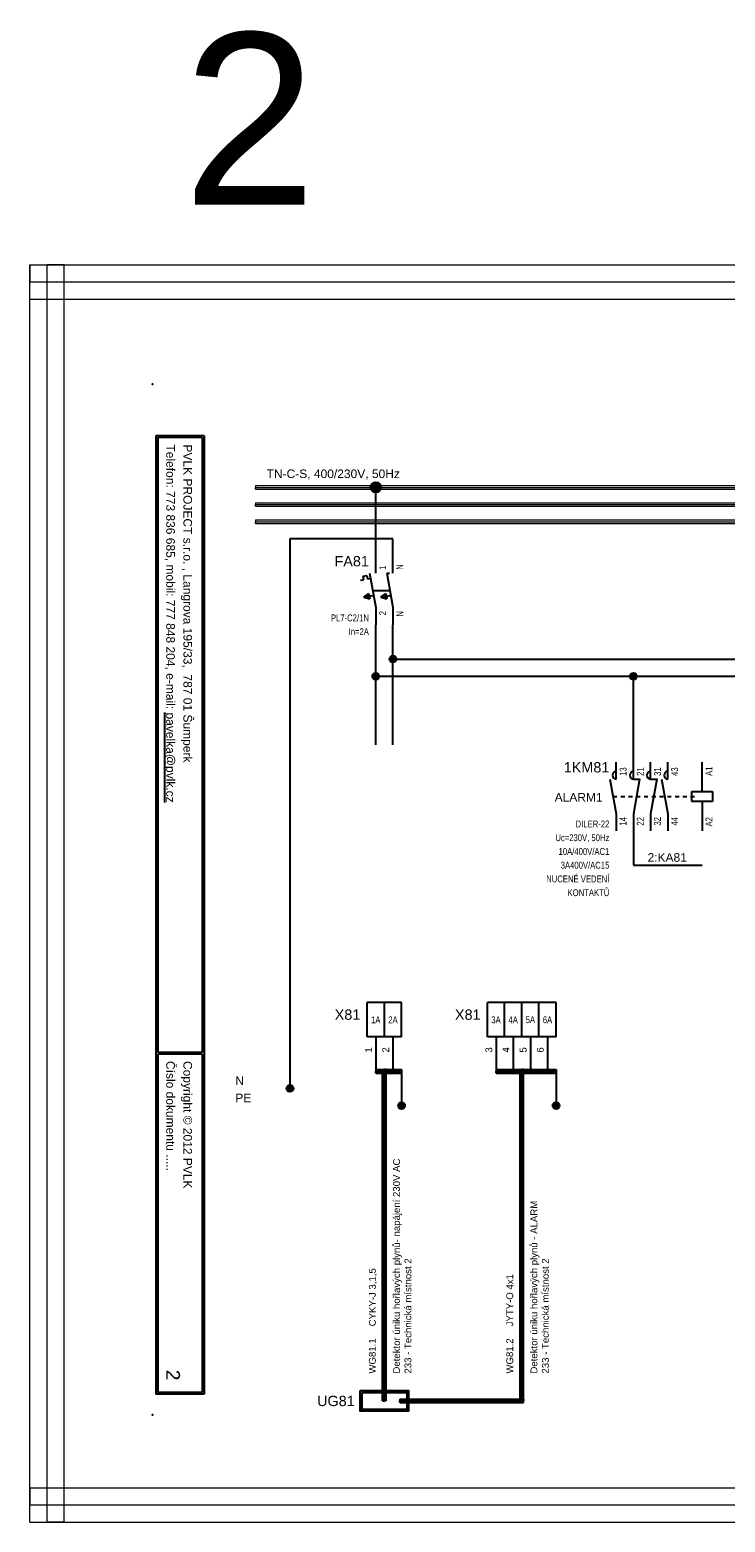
# Model space of a CAD drawing. Extents: x -9616 to -6735, y 5485 to 6008.
# Tile 4 of 15: x -9116 to -8913, y 5574 to 6008. Entities that reach past the tile are written whole.
import ezdxf
from ezdxf.enums import TextEntityAlignment as Align

# ---------------------------------------------------------------- set-up
doc = ezdxf.new("R2010")
doc.units = 0
doc.header["$MEASUREMENT"] = 0
doc.linetypes.add('DASHED', pattern=[0.564444, 0.282222, -0.282222])
doc.linetypes.add('ČERCHOVANÁ2', pattern=[11, 8, -1, 1, -1])
for name, color, linetype in [('1-KRESBA', 7, 'Continuous'), ('__10-Popisy', 220, 'Continuous'), ('__Bílá', 7, 'Continuous'), ('__Oranžová', 30, 'Continuous'), ('__Rudá 010', 10, 'Continuous'), ('__Svmodrá', 4, 'Continuous'), ('__Vínová 220', 220, 'Continuous'), ('__Zelená', 3, 'Continuous'), ('__Černá 250', 7, 'Continuous')]:
    doc.layers.add(name, color=color, linetype=linetype)
doc.styles.add('Arial', font='arial.ttf')
doc.styles.add('GENERATED_STYLE_1', font='arial.ttf')

# ---------------------------------------------------------------- blocks, each defined once
blk = doc.blocks.new('BLK_Razítko_malé_pro_rozváděče')
at = {"layer": '__Bílá'}
for p, q in [((15, -1), (15, -20)), ((15, -1), (294, -1)), ((15.5, -1.5), (15.5, -19.5)), ((15.5, -1.5), (184.5, -1.5)), ((184.5, -1.5), (184.5, -19.5)), ((185, -1.5), (185, -19.5)), ((185, -1.5), (293.5, -1.5)), ((293.5, -19.5), (293.5, -1.5)), ((294, -20), (294, -1)), ((15, -20), (294, -20)), ((15.5, -19.5), (184.5, -19.5)), ((185, -19.5), (293.5, -19.5)), ((15, -405), (15, -419)), ((15, -405), (294, -405)), ((15.5, -405.5), (15.5, -418.5)), ((15.5, -405.5), (194.5, -405.5)), ((194.5, -405.5), (194.5, -418.5)), ((195, -405.5), (195, -418.5)), ((195, -405.5), (293.5, -405.5)), ((293.5, -405.5), (293.5, -418.5)), ((294, -405), (294, -419)), ((15, -419), (294, -419)), ((15.5, -418.5), (194.5, -418.5)), ((195, -418.5), (293.5, -418.5))]:
    blk.add_line(p, q, dxfattribs=at)
for p in [(0, 0), (300, 0), (0, -420), (300, -420)]:
    blk.add_point(p, dxfattribs=at)
at = {"layer": '__Bílá', "style": 'Arial'}
for s, height, p in [('Dokument', 2.5, (187, -7)), ('-', 3, (38, -7)), ('-', 3, (210.5, -7)), ('SO/PS', 2.5, (17.5, -12)), ('-', 3, (38, -12)), ('Vypracoval', 2.5, (187, -12)), ('-', 3, (210.5, -12)), ('Investor', 2.5, (17.5, -17)), ('-', 3, (38, -17)), ('Datum', 2.5, (187, -17)), ('-', 3, (210.5, -17)), ('PVLK PROJECT s.r.o. , Langrova 195/33,  787 01 Šumperk', 2.5, (17.5, -411)), ('Copyright © 2012 PVLK', 2.5, (197, -411)), ('Telefon: 773 836 685, mobil: 777 848 204, e-mail: %%Upavelka@pvlk.cz', 2.5, (17.5, -416)), ('Číslo dokumentu .....', 2.5, (197, -416))]:
    blk.add_text(s, height=height, dxfattribs=at).set_placement(p)
at = {"layer": '__Vínová 220', "char_height": 2.5, "attachment_point": 7, "style": 'Arial'}
for s, insert in [('715 0908', (17.5, -7)), ('Rozšíření výrobního areálu firmy PLASTKON PRODUCT, S.R.O.', (42.5, -7.75)), ('R1 – Rozváděč administrativní části 1NP', (215, -7.75)), ('SO 02 - Novostavba skladovací haly s administrativní budovou', (42.5, -12.75)), ('Miroslav Pavelka', (215, -12.75)), ('Plastkon product, s.r.o., Hlavní 147, Mikulovice 790 84', (42.5, -17.75)), ('06/2016', (215, -17.75))]:
    blk.add_mtext(s, dxfattribs=dict(at, insert=insert))
at = {"layer": '__Vínová 220', "style": 'Arial'}
blk.add_attdef('ČÍSLO', text='', height=4, dxfattribs=at).set_placement((290, -416), align=Align.RIGHT)
blk = doc.blocks.new('L0001A02')
at = {"linetype": 'Continuous'}
h = blk.add_hatch(color=256, dxfattribs=at)
edge = h.paths.add_edge_path()
edge.add_arc((0, 0), 1.5, 0, 360)
blk.add_circle((0, 0), 1.5)
blk = doc.blocks.new('V0085A01')
h = blk.add_hatch(color=256)
edge = h.paths.add_edge_path()
edge.add_arc((0, 0), 1, 0, 360)
blk.add_circle((0, 0), 1)
blk = doc.blocks.new('V0109A04')
for p, q in [((2.5, 5), (-2.5, 5)), ((-2.5, -5), (-2.5, 5)), ((7.5, 5), (2.5, 5)), ((2.5, -5), (2.5, 5)), ((12.5, 5), (7.5, 5)), ((7.5, -5), (7.5, 5)), ((17.5, 5), (12.5, 5)), ((12.5, -5), (12.5, 5)), ((17.5, -5), (17.5, 5)), ((2.5, -5), (-2.5, -5)), ((7.5, -5), (2.5, -5)), ((12.5, -5), (7.5, -5)), ((17.5, -5), (12.5, -5))]:
    blk.add_line(p, q)
at = {"style": 'Arial'}
blk.add_attdef('POPIS', text='', height=3, dxfattribs=at).set_placement((-4.5, 0), align=Align.RIGHT)
at = {"style": 'Arial', "width": 0.8}
for tag, p in [('S1', (0, 0)), ('S2', (5, 0)), ('S3', (10, 0)), ('S4', (15, 0))]:
    blk.add_attdef(tag, text='', height=2, dxfattribs=at).set_placement(p, align=Align.MIDDLE)
blk = doc.blocks.new('V0109A02')
for p, q in [((0, 0), (0, 10)), ((5, 10), (0, 10)), ((5, 0), (5, 10)), ((10, 10), (5, 10)), ((10, 0), (10, 10)), ((5, 0), (0, 0)), ((10, 0), (5, 0))]:
    blk.add_line(p, q)
at = {"style": 'Arial'}
blk.add_attdef('POPIS', text='', height=3, dxfattribs=at).set_placement((-2, 5), align=Align.RIGHT)
at = {"style": 'Arial', "width": 0.8}
for tag, p in [('S1', (2.5, 5)), ('S2', (7.5, 5))]:
    blk.add_attdef(tag, text='', height=2, dxfattribs=at).set_placement(p, align=Align.MIDDLE)
blk = doc.blocks.new('FEVA0404')
h = blk.add_hatch(color=256)
h.paths.add_polyline_path([(-3.5, -2), (-1.92, -1.71), (-2.06, -0.92)])
h.paths.add_polyline_path([(-1.77, -2.5), (-1.92, -1.71), (-3.5, -2)])
h = blk.add_hatch(color=256)
h.paths.add_polyline_path([(1.5, -2), (3.08, -1.71), (2.94, -0.92)])
h.paths.add_polyline_path([(3.23, -2.5), (3.08, -1.71), (1.5, -2)])
for p, q in [((0, 5), (0, 10)), ((5, 5), (5, 10)), ((-3.75, 4.14), (-2.56, 4.35)), ((-2.56, 4.35), (-2.38, 3.34)), ((-1.82, 5), (0, -5)), ((3.18, 5), (4, 5)), ((3.18, 5), (5, -5)), ((-4.45, 2.96), (-3.57, 3.12)), ((-3.75, 4.14), (-3.57, 3.12)), ((-2.38, 3.34), (-1.54, 3.49)), ((-0.91, 0), (4.09, 0)), ((-3.5, -2), (-2.06, -0.92)), ((-3.5, -2), (-0.64, -1.48)), ((-3.5, -2), (-1.77, -2.5)), ((-2.06, -0.92), (-1.77, -2.5)), ((1.5, -2), (2.94, -0.92)), ((1.5, -2), (4.36, -1.48)), ((1.5, -2), (3.23, -2.5)), ((2.94, -0.92), (3.23, -2.5)), ((0, -5), (0, -10)), ((5, -5), (5, -10))]:
    blk.add_line(p, q)
at = {"style": 'Arial'}
blk.add_attdef('POPIS', text='', height=3, dxfattribs=at).set_placement((-2, 7), align=Align.RIGHT)
at = {"style": 'Arial', "width": 0.8}
for tag, p in [('NO1', (3, 6)), ('NO2', (8, 6))]:
    blk.add_attdef(tag, p, '', height=2, rotation=90, dxfattribs=at)
for tag, p in [('TYP', (-2, -9)), ('PROUD', (-2, -13)), ('DOPLŇ1', (-2, -17)), ('DOPLŇ2', (-2, -21))]:
    blk.add_attdef(tag, text='', height=2, dxfattribs=at).set_placement(p, align=Align.RIGHT)
for tag, p in [('CO1', (3, -6)), ('CO2', (8, -6))]:
    blk.add_attdef(tag, text='', height=2, rotation=90, dxfattribs=at).set_placement(p, align=Align.RIGHT)
blk = doc.blocks.new('DILER-22')
for p, q in [((0, 5), (0, 10)), ((5, 5), (5, 10)), ((10, 5), (10, 10)), ((15, 5), (15, 10)), ((25, 1.5), (25, 10)), ((-1.82, 5), (0, -5)), ((6.82, 5), (5, -5)), ((5, 5), (7, 5)), ((11.82, 5), (10, -5)), ((10, 5), (12, 5)), ((13.18, 5), (15, -5)), ((22, 1.5), (28, 1.5)), ((22, -1.5), (22, 1.5)), ((28, 1.5), (28, -1.5)), ((28, -1.5), (22, -1.5)), ((25, -1.5), (25, -10)), ((0, -5), (0, -10)), ((5, -5), (5, -10)), ((10, -5), (10, -10)), ((15, -5), (15, -10))]:
    blk.add_line(p, q)
at = {"linetype": 'DASHED', "ltscale": 4}
blk.add_line((-0.91, 0), (23.5, 0), dxfattribs=at)
for centre in [(0.15, 6.2), (5.15, 6.2), (10.15, 6.2), (15.15, 6.2)]:
    blk.add_arc(centre, 1.21, 97.3062, 262.6938)
at = {"style": 'Arial'}
blk.add_attdef('POPIS', text='', height=3, dxfattribs=at).set_placement((-2, 7), align=Align.RIGHT)
at = {"style": 'Arial', "width": 0.8}
for tag, p in [('NO1', (3, 6)), ('NC2', (8, 6)), ('NC3', (13, 6)), ('NO4', (18, 6)), ('A1', (28, 6))]:
    blk.add_attdef(tag, p, '', height=2, rotation=90, dxfattribs=at)
for tag, p in [('TYP', (-2, -9)), ('CÍVKA', (-2, -13)), ('AC1(PROUD)', (-2, -17)), ('AC3(VÝKON)', (-2, -21)), ('DOPLŇ1', (-2, -25)), ('DOPLŇ2', (-2, -29))]:
    blk.add_attdef(tag, text='', height=2, dxfattribs=at).set_placement(p, align=Align.RIGHT)
for tag, p in [('CO1', (3, -6)), ('CO2', (8, -6)), ('CO3', (13, -6)), ('CO4', (18, -6)), ('A2', (28, -6))]:
    blk.add_attdef(tag, text='', height=2, rotation=90, dxfattribs=at).set_placement(p, align=Align.RIGHT)

msp = doc.modelspace()

# ---------------------------------------------------------------- hatches: boundary and pattern name
at = {"layer": '__Černá 250'}
h = msp.add_hatch(color=256, dxfattribs=at)
h.paths.add_polyline_path([(-9005.5, 5606.03), (-9005.5, 5612.03), (-9019.5, 5612.03), (-9019.5, 5606.03)])
h.paths.add_polyline_path([(-9006, 5606.53), (-9006, 5611.53), (-9019, 5611.53), (-9019, 5606.53)], flags=16)

# ---------------------------------------------------------------- linework, layer by layer
at = {"layer": '1-KRESBA'}
for p, q in [((-9015, 5855), (-9015, 5875)), ((-9010, 5860), (-9040, 5860)), ((-9040, 5860), (-9040, 5700)), ((-9010, 5855), (-9010, 5860)), ((-9015, 5800), (-9015, 5835)), ((-9010, 5800), (-9010, 5835)), ((-9010, 5825), (-8690, 5825)), ((-9015, 5820), (-8690, 5820)), ((-8940, 5795), (-8940, 5820)), ((-8940, 5775), (-8940, 5765)), ((-8940, 5765), (-8920, 5765)), ((-9015, 5715), (-9015, 5705)), ((-9010, 5715), (-9010, 5705)), ((-8980, 5715), (-8980, 5705)), ((-8975, 5715), (-8975, 5705)), ((-8970, 5715), (-8970, 5705)), ((-8965, 5715), (-8965, 5705)), ((-9015, 5705.5), (-9015, 5705)), ((-9015, 5705.5), (-9007.5, 5705.5)), ((-9015, 5704.5), (-9015, 5705)), ((-9015, 5705), (-9007.5, 5705)), ((-9015, 5704.5), (-9007.5, 5704.5)), ((-9013, 5609.03), (-9013, 5705.5)), ((-9013, 5705.5), (-9012.5, 5705.5)), ((-9012.5, 5609.03), (-9012.5, 5705.5)), ((-9012, 5705.5), (-9012.5, 5705.5)), ((-9012, 5609.03), (-9012, 5705.5)), ((-9007.5, 5705.5), (-9007.5, 5705)), ((-9007.5, 5704.5), (-9007.5, 5705)), ((-9007.5, 5705), (-9007.5, 5695)), ((-8980, 5705.5), (-8980, 5705)), ((-8980, 5705.5), (-8962.5, 5705.5)), ((-8980, 5704.5), (-8980, 5705)), ((-8980, 5705), (-8962.5, 5705)), ((-8980, 5704.5), (-8962.5, 5704.5)), ((-8973, 5608.53), (-8973, 5705.5)), ((-8973, 5705.5), (-8972.5, 5705.5)), ((-8972.5, 5608.53), (-8972.5, 5705.5)), ((-8972, 5705.5), (-8972.5, 5705.5)), ((-8972, 5608.53), (-8972, 5705.5)), ((-8962.5, 5705.5), (-8962.5, 5705)), ((-8962.5, 5705), (-8962.5, 5695)), ((-8962.5, 5704.5), (-8962.5, 5705)), ((-9013, 5609.03), (-9012.5, 5609.03)), ((-9012, 5609.03), (-9012.5, 5609.03)), ((-9008, 5609.53), (-9008, 5609.03)), ((-9008, 5609.53), (-8972, 5609.53)), ((-9008, 5608.53), (-9008, 5609.03)), ((-9008, 5609.03), (-8972, 5609.03)), ((-8972, 5609.53), (-8972, 5609.03)), ((-8972, 5608.53), (-8972, 5609.03)), ((-9008, 5608.53), (-8972, 5608.53)), ((-8973, 5608.53), (-8972.5, 5608.53)), ((-8972, 5608.53), (-8972.5, 5608.53))]:
    msp.add_line(p, q, dxfattribs=at)
at = {"layer": '__Oranžová', "lineweight": 0}
for p, q in [((-9050, 5875.5), (-9050, 5875)), ((-9050, 5875.5), (-8695, 5875.5)), ((-9050, 5874.5), (-9050, 5875)), ((-9050, 5875), (-8695, 5875)), ((-9050, 5874.5), (-8695, 5874.5)), ((-9050, 5870.5), (-9050, 5870)), ((-9050, 5870.5), (-8695, 5870.5)), ((-9050, 5869.5), (-9050, 5870)), ((-9050, 5870), (-8695, 5870)), ((-9050, 5869.5), (-8695, 5869.5)), ((-9050, 5865.5), (-9050, 5865)), ((-9050, 5865.5), (-8695, 5865.5)), ((-9050, 5864.5), (-9050, 5865)), ((-9050, 5865), (-8695, 5865)), ((-9050, 5864.5), (-8695, 5864.5))]:
    msp.add_line(p, q, dxfattribs=at)
at = {"layer": '__Vínová 220', "lineweight": 0}
for p, q in [((-9115.71, 5939.82), (-9115.71, 5934.82)), ((-9115.71, 5939.82), (-8619.31, 5939.82)), ((-9115.71, 5573.74), (-9115.71, 5939.82)), ((-9115.71, 5939.82), (-9110.71, 5939.82)), ((-9110.71, 5573.74), (-9110.71, 5939.82)), ((-9105.71, 5939.82), (-9110.71, 5939.82)), ((-9105.71, 5573.74), (-9105.71, 5939.82)), ((-9115.71, 5929.82), (-9115.71, 5934.82)), ((-9115.71, 5934.82), (-8619.31, 5934.82)), ((-9115.71, 5929.82), (-8619.31, 5929.82)), ((-9115.71, 5583.74), (-9115.71, 5578.74)), ((-9115.71, 5583.74), (-8619.31, 5583.74)), ((-9115.71, 5573.74), (-9115.71, 5578.74)), ((-9115.71, 5578.74), (-8619.31, 5578.74)), ((-9115.71, 5573.74), (-8619.31, 5573.74)), ((-9115.71, 5573.74), (-9110.71, 5573.74)), ((-9105.71, 5573.74), (-9110.71, 5573.74))]:
    msp.add_line(p, q, dxfattribs=at)
at = {"layer": '__Černá 250'}
for points in [[(-9019.5, 5612.03), (-9005.5, 5612.03), (-9005.5, 5606.03), (-9019.5, 5606.03)], [(-9019, 5611.53), (-9006, 5611.53), (-9006, 5606.53), (-9019, 5606.53)]]:
    msp.add_lwpolyline(points, close=True, dxfattribs=at)

# ---------------------------------------------------------------- block references
at = {"color": 250, "linetype": 'Continuous'}
for p in [(-9010, 5825), (-9015, 5820), (-8940, 5820), (-9040, 5700), (-9007.5, 5695), (-8962.5, 5695)]:
    msp.add_blockref('V0085A01', p, dxfattribs=at)
at = {"layer": '1-KRESBA', "rotation": 270}
msp.add_blockref('BLK_Razítko_malé_pro_rozváděče', (-8660, 5905), dxfattribs=at).add_auto_attribs({'ČÍSLO': '2'})
at = {"layer": '1-KRESBA'}
msp.add_blockref('L0001A02', (-9015, 5875), dxfattribs=at)
msp.add_blockref('DILER-22', (-8945, 5785), dxfattribs=at).add_auto_attribs({'POPIS': '1KM81', 'TYP': 'DILER-22', 'CÍVKA': 'Uc=230V, 50Hz', 'AC1(PROUD)': '10A/400V/AC1', 'AC3(VÝKON)': '3A400V/AC15', 'DOPLŇ1': 'NUCENÉ VEDENÍ', 'DOPLŇ2': 'KONTAKTŮ', 'CO1': '14', 'NO1': '13', 'CO2': '22', 'NC2': '21', 'CO3': '32', 'NC3': '31', 'CO4': '44', 'NO4': '43', 'A1': 'A1', 'A2': 'A2'})
at = {"layer": '__Černá 250'}
for name, p, values in [('FEVA0404', (-9015, 5845), {'POPIS': 'FA81', 'TYP': 'PL7-C2/1N', 'PROUD': 'In=2A', 'CO1': '2', 'NO1': '1', 'CO2': 'N', 'NO2': 'N'}), ('V0109A02', (-9017.5, 5715), {'POPIS': 'X81', 'S1': '1A', 'S2': '2A'}), ('V0109A04', (-8980, 5720), {'POPIS': 'X81', 'S1': '3A', 'S2': '4A', 'S3': '5A', 'S4': '6A'})]:
    msp.add_blockref(name, p, dxfattribs=at).add_auto_attribs(values)

# ---------------------------------------------------------------- texts
at = {"layer": '1-KRESBA', "style": 'Arial'}
for s, p in [('ALARM1', (-8962.93, 5783.5)), ('2:KA81', (-8935.89, 5766))]:
    msp.add_text(s, height=2.5, dxfattribs=at).set_placement(p)
at = {"layer": '1-KRESBA', "color": 7, "linetype": 'Continuous', "style": 'Arial'}
for s, p in [('1', (-9016.1, 5710.44)), ('2', (-9011.1, 5710.44)), ('3', (-8981.1, 5710.44)), ('4', (-8976.1, 5710.44)), ('5', (-8971.1, 5710.44)), ('6', (-8966.1, 5710.44))]:
    msp.add_text(s, height=2, rotation=90, dxfattribs=at).set_placement(p)
at = {"layer": '__10-Popisy', "style": 'Arial'}
msp.add_text('2', height=50, dxfattribs=at).set_placement((-9071.15, 5957.31))
at = {"layer": '__Oranžová', "lineweight": 0, "style": 'Arial'}
msp.add_text('TN-C-S, 400/230V, 50Hz', height=2.5, dxfattribs=at).set_placement((-9046.79, 5877.71))
at = {"layer": '__Rudá 010', "style": 'Arial'}
for s, p in [('CYKY-J 3,1,5', (-9015, 5630.74)), ('JYTY-O 4x1', (-8975, 5630.74)), ('WG81.1', (-9015, 5617)), ('WG81.2', (-8975, 5617))]:
    msp.add_text(s, height=2, rotation=90, dxfattribs=at).set_placement(p)
at = {"layer": '__Rudá 010', "style": 'GENERATED_STYLE_1'}
msp.add_text('UG81', height=3, dxfattribs=at).set_placement((-9021.13, 5607.53), align=Align.RIGHT)
at = {"layer": '__Rudá 010', "char_height": 2, "width": 62.8406, "attachment_point": 1, "rotation": 90, "style": 'Arial'}
for s, insert in [('Detektor úniku hořlavých plynů- napájení 230V AC\\P233 - Technická místnost 2', (-9009.97, 5617)), ('Detektor úniku hořlavých plynů - ALARM\\P233 - Technická místnost 2', (-8969.97, 5617))]:
    msp.add_mtext(s, dxfattribs=dict(at, insert=insert))
at = {"layer": '__Svmodrá', "linetype": 'ČERCHOVANÁ2', "style": 'Arial'}
msp.add_text('N', height=2.5, dxfattribs=at).set_placement((-9055.89, 5701))
at = {"layer": '__Zelená', "linetype": 'Continuous', "style": 'Arial'}
msp.add_text('PE', height=2.5, dxfattribs=at).set_placement((-9055.89, 5696))

doc.saveas('drawing.dxf')
